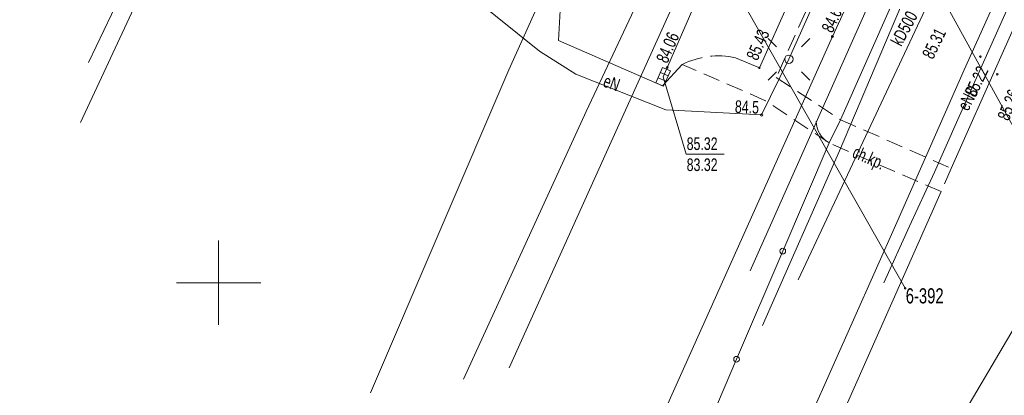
# Model space of a CAD drawing. Header units: metres. Extents: x -1013 to 1493500, y -5789517 to 1032.
# Tile 22 of 66: x -14 to 45, y -92 to -70. Entities that reach past the tile are written whole.
import ezdxf
from ezdxf.xclip import XClip

# ---------------------------------------------------------------- set-up
doc = ezdxf.new("R2010")
doc.units = ezdxf.units.M
doc.header["$MEASUREMENT"] = 0
doc.header["$XCLIPFRAME"] = 0
doc.linetypes.add('2_KTCR02', pattern=[1.5, 1, -0.5])
doc.linetypes.add('2_KTJZ01', pattern=[2, 1.5, -0.5])
doc.layers.add('700-L Mapa 1_100 dwg', color=7, linetype='Continuous')
doc.layers.add('711-L Wymiary opisy', color=7, linetype='Continuous')
for name, color, linetype, lineweight in [('703-L Płaszczyzny podejścia 2D3', 152, 'Continuous', 30), ('711-L Wymiary opisy1', 7, 'Continuous', 13), ('ex_02_DXF_MZ_500_4_Dzialki7', 9, 'Continuous', 18), ('ex_02_DXF_MZ_500_4_K1_BDOT_T_87', 9, 'Continuous', 18), ('ex_02_DXF_MZ_500_4_KTCR_E_T_17', 9, 'Continuous', 18), ('ex_02_DXF_MZ_500_4_KTCR_L_17', 9, 'Continuous', 18), ('ex_02_DXF_MZ_500_4_KTJZ_L_07', 9, 'Continuous', 18), ('ex_02_DXF_MZ_500_4_KTKR_D_L_07', 9, 'Continuous', 18), ('ex_02_DXF_MZ_500_4_KTKR_L_07', 9, 'Continuous', 18), ('ex_02_DXF_MZ_500_4_KTOK_L_47', 9, 'Continuous', 18), ('ex_02_DXF_MZ_500_4_Numery_punktow7', 9, 'Continuous', 18), ('ex_02_DXF_MZ_500_4_Podzial_sekcyjny_krzyze7', 9, 'Continuous', 18), ('ex_02_DXF_MZ_500_4_Punkty7', 9, 'Continuous', 18), ('ex_02_DXF_MZ_500_4_RTPW_T_17', 9, 'Continuous', 18), ('ex_02_DXF_MZ_500_4_SUPC_D_L_1200', 9, 'Continuous', 18), ('ex_02_DXF_MZ_500_4_SUPE_D_L_31', 9, 'Continuous', 18), ('ex_02_DXF_MZ_500_4_SUPE_E_T_31', 9, 'Continuous', 18), ('ex_02_DXF_MZ_500_4_SUPE_L_31', 9, 'Continuous', 18), ('ex_02_DXF_MZ_500_4_SUPG_L_252', 9, 'Continuous', 18), ('ex_02_DXF_MZ_500_4_SUPK_D_L_434', 9, 'Continuous', 18), ('ex_02_DXF_MZ_500_4_SUPK_E_T_434', 9, 'Continuous', 18), ('ex_02_DXF_MZ_500_4_SUPK_L_034', 9, 'Continuous', 18), ('ex_02_DXF_MZ_500_4_SUPT_D_L_030', 9, 'Continuous', 18), ('ex_02_DXF_MZ_500_4_SUPT_L_030', 9, 'Continuous', 18), ('ex_02_DXF_MZ_500_4_SUPW_D_L_05', 9, 'Continuous', 18), ('ex_02_DXF_MZ_500_4_SUSM_T_07', 9, 'Continuous', 18), ('ex_02_DXF_MZ_500_4_SUSM_T_37', 9, 'Continuous', 18), ('ex_02_DXF_MZ_500_4_SUTE_T_01', 9, 'Continuous', 18), ('ex_02_DXF_MZ_500_4_SUTK_T_034', 9, 'Continuous', 18), ('ex_02_DXF_MZ_500_4_SUTT_T_030', 9, 'Continuous', 18), ('ex_02_DXF_MZ_500_4_SUUK_T_07', 9, 'Continuous', 18)]:
    doc.layers.add(name, color=color, linetype=linetype, lineweight=lineweight)
doc.layers.get('700-L Mapa 1_100 dwg').off()
doc.styles.add('STYL_AUTOMATYCZNY_2', font='Arial.ttf')
doc.styles.add('STYL_AUTOMATYCZNY_4', font='Arial.ttf', dxfattribs={"width": 0.7})
doc.dimstyles.new('STYL_AUTOMATYCZNY__3', dxfattribs={"dimtxt": 0.25, "dimasz": 0.183575, "dimexe": 0.18, "dimexo": 0.04, "dimgap": 0, "dimtad": 1, "dimzin": 0, "dimdsep": 46, "dimtxsty": 'STYL_AUTOMATYCZNY_2', "dimblk": 'ARROWHEAD_8', "dimblk1": 'ARROWHEAD_8', "dimblk2": 'ARROWHEAD_8', "dimcen": 0.09, "dimclrd": 7, "dimclre": 7, "dimclrt": 7, "dimazin": 0, "dimtfac": 1, "dimtdec": 4, "dimtmove": 2, "dimatfit": 3, "dimfxl": 1, "dimtolj": 1, "dimtzin": 0, "dimarcsym": 0})

# ---------------------------------------------------------------- blocks, each defined once
blk = doc.blocks.new('*D62')
at = {"layer": '711-L Wymiary opisy1', "color": 7, "linetype": 'Continuous', "lineweight": 13, "transparency": 16777216}
for p, q in [((31.701, 9.209), (31.582, 9.143)), ((31.701, 9.209), (31.767, 9.09)), ((31.387, 8.33), (31.337, 8.457)), ((31.387, 8.33), (31.514, 8.38))]:
    blk.add_line(p, q, dxfattribs=at)
blk.add_arc((25.649, 10.872), 6.276, 336.10081, 344.63157, dxfattribs=at)
at = {"layer": '711-L Wymiary opisy1', "color": 7, "lineweight": 13, "transparency": 16777216, "insert": (31.654, 8.581), "char_height": 0.25, "attachment_point": 7, "rotation": 336.10081, "style": 'STYL_AUTOMATYCZNY_2'}
blk.add_mtext('\\A1;{\\pql;\\fArial|b0|i0|c238|p0;\\W1.000000;8,53°/15%}', dxfattribs=at)
blk = doc.blocks.new('ARROWHEAD_8')
at = {"color": 0, "linetype": 'Continuous', "lineweight": 0}
blk.add_line((0, 0), (-1, 0), dxfattribs=at)
at = {"color": 0, "linetype": 'Continuous', "lineweight": 0, "flags": 128}
blk.add_lwpolyline([(-0.525, 0.525), (0, 0), (-0.525, -0.525)], dxfattribs=at)
blk = doc.blocks.new('*D63')
at = {"layer": '711-L Wymiary opisy1', "color": 7, "linetype": 'Continuous', "lineweight": 13, "transparency": 16777216}
for p, q in [((18.152, -22.228), (18.025, -22.277)), ((18.152, -22.228), (18.201, -22.356)), ((17.692, -23.088), (17.661, -22.955)), ((17.692, -23.088), (17.825, -23.057))]:
    blk.add_line(p, q, dxfattribs=at)
blk.add_arc((12.159, -19.572), 6.556, 327.57004, 336.10081, dxfattribs=at)
at = {"layer": '711-L Wymiary opisy1', "color": 7, "lineweight": 13, "transparency": 16777216, "insert": (18.03, -22.8), "char_height": 0.25, "attachment_point": 7, "rotation": 336.10081, "style": 'STYL_AUTOMATYCZNY_2'}
blk.add_mtext('\\A1;{\\pql;\\fArial|b0|i0|c238|p0;\\W1.000000;8,53°/15%}', dxfattribs=at)
blk = doc.blocks.new('Rysunek_1_4', base_point=(-51.91, -72.413))
at = {"layer": 'ex_02_DXF_MZ_500_4_Dzialki7', "color": 9, "linetype": 'Continuous', "lineweight": 18}
for p, q in [((35.51, -58.297), (48.96, -82.797)), ((26.51, -63.887), (38.85, -85.657))]:
    blk.add_line(p, q, dxfattribs=at)
at = {"layer": 'ex_02_DXF_MZ_500_4_K1_BDOT_T_87', "color": 9, "linetype": 'Continuous', "lineweight": 18}
blk.add_arc((35.073, -75.724), 1.5, 180.30862, 240.30907, dxfattribs=at)
at = {"layer": 'ex_02_DXF_MZ_500_4_KTCR_L_17', "color": 9, "linetype": '2_KTCR02', "lineweight": 18}
for p, q in [((37.8, -58.287), (31.2, -73.137)), ((30.56, -74.517), (25.62, -72.367)), ((31.2, -73.137), (35.01, -75.647)), ((34.33, -77.027), (30.56, -74.517)), ((35.01, -75.647), (41.59, -78.537)), ((40.98, -79.917), (34.33, -77.027)), ((41.59, -78.537), (40.98, -79.917))]:
    blk.add_line(p, q, dxfattribs=at)
at = {"layer": 'ex_02_DXF_MZ_500_4_KTJZ_L_07', "color": 9, "linetype": '2_KTJZ01', "lineweight": 18}
blk.add_arc((27.762, -76.608), 4.751, 77.63017, 116.79835, dxfattribs=at)
at = {"layer": 'ex_02_DXF_MZ_500_4_KTKR_D_L_07', "color": 9, "linetype": 'Continuous', "lineweight": 18}
for p, q in [((-10.111, -75.81), (-0.91, -56.047)), ((51.516, -56.175), (44.605, -71.725)), ((44.605, -71.725), (41.59, -78.537)), ((40.98, -79.917), (34.15, -95.331)), ((39.673, -97.572), (46.92, -85.287))]:
    blk.add_line(p, q, dxfattribs=at)
at = {"layer": 'ex_02_DXF_MZ_500_4_KTKR_L_07', "color": 9, "linetype": 'Continuous', "lineweight": 18}
for p, q in [((30.2, -72.567), (36.7, -57.897)), ((18.27, -70.937), (18.37, -69.157)), ((24.45, -73.637), (18.27, -70.937)), ((25.62, -72.367), (24.45, -73.637)), ((28.78, -71.967), (30.2, -72.567))]:
    blk.add_line(p, q, dxfattribs=at)
at = {"layer": 'ex_02_DXF_MZ_500_4_KTOK_L_47', "color": 9, "linetype": 'Continuous', "lineweight": 18}
for p, q in [((35.01, -75.647), (38.056, -68.793)), ((34.33, -77.027), (35.01, -75.647)), ((31.584, -83.449), (34.33, -77.027)), ((28.839, -89.871), (31.584, -83.449)), ((26.093, -96.293), (28.839, -89.871))]:
    blk.add_line(p, q, dxfattribs=at)
for centre in [(31.584, -83.449), (28.839, -89.871)]:
    blk.add_circle(centre, 0.17, dxfattribs=at)
at = {"layer": 'ex_02_DXF_MZ_500_4_Podzial_sekcyjny_krzyze7', "color": 9, "linetype": 'Continuous', "lineweight": 18}
for p, q in [((-1.91, -87.827), (-1.91, -82.827)), ((-4.41, -85.327), (0.59, -85.327))]:
    blk.add_line(p, q, dxfattribs=at)
at = {"layer": 'ex_02_DXF_MZ_500_4_Punkty7', "color": 9, "linetype": 'Continuous', "lineweight": 18}
blk.add_circle((38.85, -85.657), 0.045, dxfattribs=at)
at = {"layer": 'ex_02_DXF_MZ_500_4_RTPW_T_17', "color": 9, "linetype": 'Continuous', "lineweight": 18}
for centre in [(43.317, -71.898), (30.2, -72.567), (44.32, -72.949)]:
    blk.add_circle(centre, 0.045, dxfattribs=at)
at = {"layer": 'ex_02_DXF_MZ_500_4_SUPC_D_L_1200', "color": 9, "linetype": 'Continuous', "lineweight": 18}
for p, q in [((26.304, -61.566), (19.911, -75.161)), ((21.401, -76.963), (26.834, -64.94)), ((19.911, -75.161), (12.632, -91.063)), ((15.336, -90.377), (21.401, -76.963))]:
    blk.add_line(p, q, dxfattribs=at)
at = {"layer": 'ex_02_DXF_MZ_500_4_SUPE_D_L_31', "color": 9, "linetype": 'Continuous', "lineweight": 18}
for p, q in [((42.361, -72.691), (46.457, -63.521)), ((41.972, -75.644), (45.753, -67.186)), ((38.364, -81.75), (42.361, -72.691)), ((40.594, -78.754), (41.972, -75.644)), ((39.106, -81.975), (40.594, -78.754)), ((33.107, -93.548), (38.364, -81.75)), ((37.58, -85.336), (39.106, -81.975))]:
    blk.add_line(p, q, dxfattribs=at)
at = {"layer": 'ex_02_DXF_MZ_500_4_SUPE_L_31', "color": 9, "linetype": 'Continuous', "lineweight": 18}
for p, q in [((31.95, -72.057), (38.07, -58.277)), ((11.21, -66.797), (17.14, -71.577)), ((17.14, -71.577), (19.3, -72.937)), ((30.33, -75.367), (31.95, -72.057)), ((19.3, -72.937), (24.64, -75.067)), ((24.64, -75.067), (30.33, -75.367))]:
    blk.add_line(p, q, dxfattribs=at)
at = {"layer": 'ex_02_DXF_MZ_500_4_SUPG_L_252', "color": 9, "linetype": 'Continuous', "lineweight": 18}
blk.add_line((29.65, -84.627), (45.39, -49.197), dxfattribs=at)
at = {"layer": 'ex_02_DXF_MZ_500_4_SUPK_D_L_434', "color": 9, "linetype": 'Continuous', "lineweight": 18}
for p, q in [((-5.714, -63.978), (-9.636, -72.256)), ((42.371, -64.13), (32.498, -85.161))]:
    blk.add_line(p, q, dxfattribs=at)
at = {"layer": 'ex_02_DXF_MZ_500_4_SUPK_L_034', "color": 9, "linetype": 'Continuous', "lineweight": 18}
blk.add_line((24.48, -73.097), (37.14, -44.047), dxfattribs=at)
at = {"layer": 'ex_02_DXF_MZ_500_4_SUPT_D_L_030', "color": 9, "linetype": 'Continuous', "lineweight": 18}
for p, q in [((34.954, -77.493), (38.634, -68.827)), ((30.387, -87.876), (34.954, -77.493))]:
    blk.add_line(p, q, dxfattribs=at)
at = {"layer": 'ex_02_DXF_MZ_500_4_SUPT_L_030', "color": 9, "linetype": 'Continuous', "lineweight": 18}
for p in [(43.35, -51.557), (24.21, -93.737)]:
    blk.add_line(p, (34.53, -70.707), dxfattribs=at)
at = {"layer": 'ex_02_DXF_MZ_500_4_SUPW_D_L_05', "color": 9, "linetype": 'Continuous', "lineweight": 18}
for p, q in [((15.319, -72.681), (19.73, -62.879)), ((7.113, -91.86), (15.319, -72.681))]:
    blk.add_line(p, q, dxfattribs=at)
at = {"layer": 'ex_02_DXF_MZ_500_4_SUSM_T_07', "color": 9, "linetype": 'Continuous', "lineweight": 18}
for p, q in [((31.208, -71.315), (30.713, -70.82)), ((32.693, -71.315), (33.188, -70.82)), ((31.208, -72.8), (30.713, -73.295)), ((32.693, -72.8), (33.188, -73.295))]:
    blk.add_line(p, q, dxfattribs=at)
at = {"layer": 'ex_02_DXF_MZ_500_4_SUSM_T_37', "color": 9, "linetype": 'Continuous', "lineweight": 18}
blk.add_circle((31.95, -72.057), 0.25, dxfattribs=at)
at = {"layer": 'ex_02_DXF_MZ_500_4_SUTE_T_01', "color": 9, "linetype": 'Continuous', "lineweight": 18}
blk.add_circle((30.33, -75.367), 0.0625, dxfattribs=at)
at = {"layer": 'ex_02_DXF_MZ_500_4_SUTK_T_034', "color": 9, "linetype": 'Continuous', "lineweight": 18}
for p, q in [((24.48, -73.097), (25.849, -77.696)), ((25.849, -77.696), (28.102, -77.696))]:
    blk.add_line(p, q, dxfattribs=at)
blk.add_circle((24.719, -72.55), 0.0625, dxfattribs=at)
at = {"layer": 'ex_02_DXF_MZ_500_4_SUTT_T_030', "color": 9, "linetype": 'Continuous', "lineweight": 18}
blk.add_circle((34.53, -70.707), 0.0625, dxfattribs=at)
at = {"layer": 'ex_02_DXF_MZ_500_4_SUUK_T_07', "color": 9, "linetype": 'Continuous', "lineweight": 18}
for p, q in [((24.05, -73.454), (24.452, -72.539)), ((24.322, -72.836), (24.78, -73.037)), ((24.452, -72.539), (24.91, -72.74)), ((24.91, -72.74), (24.508, -73.655)), ((24.508, -73.655), (24.05, -73.454)), ((24.181, -73.157), (24.639, -73.358))]:
    blk.add_line(p, q, dxfattribs=at)
at = {"layer": 'ex_02_DXF_MZ_500_4_KTCR_E_T_17', "color": 9, "linetype": 'Continuous', "lineweight": 18, "insert": (35.756, -77.607), "char_height": 0.75, "attachment_point": 4, "rotation": 336.12934, "style": 'STYL_AUTOMATYCZNY_4'}
blk.add_mtext('\\A1;{\\pql;\\fArial|b0|i0|c238|p0;\\W0.700000;ch.kp.}', dxfattribs=at)
at = {"layer": 'ex_02_DXF_MZ_500_4_Numery_punktow7', "color": 9, "linetype": 'Continuous', "lineweight": 18, "insert": (38.883, -85.657), "char_height": 0.9, "attachment_point": 1, "style": 'STYL_AUTOMATYCZNY_4'}
blk.add_mtext('\\A1;{\\pql;\\fArial|b0|i0|c238|p0;\\W0.700000;6-392}', dxfattribs=at)
at = {"layer": 'ex_02_DXF_MZ_500_4_RTPW_T_17', "color": 9, "linetype": 'Continuous', "lineweight": 18, "char_height": 0.75, "style": 'STYL_AUTOMATYCZNY_4'}
for s, insert, attachment_point, rotation in [('\\A1;{\\pql;\\fArial|b0|i0|c238|p0;\\W0.700000;85.43}', (30.088, -72.188), 7, 66.2505), ('\\A1;{\\pql;\\fArial|b0|i0|c238|p0;\\W0.700000;85.31}', (40.507, -72.111), 7, 63.83811), ('\\A1;{\\pql;\\fArial|b0|i0|c238|p0;\\W0.700000;85.22}', (42.352, -74.043), 1, 64.58213), ('\\A1;{\\pql;\\fArial|b0|i0|c238|p0;\\W0.700000;85.26}', (44.658, -75.622), 4, 68.33519)]:
    blk.add_mtext(s, dxfattribs=dict(at, insert=insert, attachment_point=attachment_point, rotation=rotation))
at = {"layer": 'ex_02_DXF_MZ_500_4_SUPE_E_T_31', "color": 9, "linetype": 'Continuous', "lineweight": 18, "char_height": 0.75, "style": 'STYL_AUTOMATYCZNY_4'}
for s, insert, attachment_point, rotation in [('\\A1;{\\pql;\\fArial|b0|i0|c238|p0;\\W0.700000;eN}', (20.858, -73.668), 7, 340.46335), ('\\A1;{\\pql;\\fArial|b0|i0|c238|p0;\\W0.700000;eND}', (42.256, -75.011), 4, 62.75317)]:
    blk.add_mtext(s, dxfattribs=dict(at, insert=insert, attachment_point=attachment_point, rotation=rotation))
at = {"layer": 'ex_02_DXF_MZ_500_4_SUPK_E_T_434', "color": 9, "linetype": 'Continuous', "lineweight": 18, "insert": (38.626, -71.343), "char_height": 0.75, "attachment_point": 7, "rotation": 61.79271, "style": 'STYL_AUTOMATYCZNY_4'}
blk.add_mtext('\\A1;{\\pql;\\fArial|b0|i0|c238|p0;\\W0.700000;kD500}', dxfattribs=at)
at = {"layer": 'ex_02_DXF_MZ_500_4_SUTE_T_01', "color": 9, "linetype": 'Continuous', "lineweight": 18, "insert": (28.732, -75.25), "char_height": 0.75, "attachment_point": 7, "rotation": 358.06941, "style": 'STYL_AUTOMATYCZNY_4'}
blk.add_mtext('\\A1;{\\pql;\\fArial|b0|i0|c238|p0;\\W0.700000;84.5}', dxfattribs=at)
at = {"layer": 'ex_02_DXF_MZ_500_4_SUTK_T_034', "color": 9, "linetype": 'Continuous', "lineweight": 18, "insert": (24.737, -72.352), "char_height": 0.75, "attachment_point": 7, "rotation": 66.64802, "style": 'STYL_AUTOMATYCZNY_4'}
blk.add_mtext('\\A1;{\\pql;\\fArial|b0|i0|c238|p0;\\W0.700000;84.06}', dxfattribs=at)
at = {"layer": 'ex_02_DXF_MZ_500_4_SUTK_T_034', "color": 9, "linetype": 'Continuous', "lineweight": 18, "char_height": 0.75, "attachment_point": 1, "style": 'STYL_AUTOMATYCZNY_4'}
for s, insert in [('\\A1;{\\pql;\\fArial|b0|i0|c238|p0;\\W0.700000;85.32}', (25.879, -76.696)), ('\\A1;{\\pql;\\fArial|b0|i0|c238|p0;\\W0.700000;83.32}', (25.879, -77.946))]:
    blk.add_mtext(s, dxfattribs=dict(at, insert=insert))
at = {"layer": 'ex_02_DXF_MZ_500_4_SUTT_T_030', "color": 9, "linetype": 'Continuous', "lineweight": 18, "insert": (34.546, -70.546), "char_height": 0.75, "attachment_point": 7, "rotation": 65.59603, "style": 'STYL_AUTOMATYCZNY_4'}
blk.add_mtext('\\A1;{\\pql;\\fArial|b0|i0|c238|p0;\\W0.700000;84.64}', dxfattribs=at)

msp = doc.modelspace()

# ---------------------------------------------------------------- linework, layer by layer
at = {"layer": '703-L Płaszczyzny podejścia 2D3', "color": 152, "linetype": 'Continuous', "lineweight": 30}
msp.add_circle((8.2273, 10.355), 1021.6593, dxfattribs=at)

# ---------------------------------------------------------------- block references
at = {"layer": '700-L Mapa 1_100 dwg', "color": 52, "linetype": 'Continuous', "lineweight": 25}
ref = msp.add_blockref('Rysunek_1_4', (-51.9097, -72.4133), dxfattribs=at)
XClip(ref).set_block_clipping_path([(-454.4097296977, -337.82710067), (350.5902703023, 193.0005136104)])

# ---------------------------------------------------------------- dimensions: what is measured, and where the dimension line sits
at = {"layer": '711-L Wymiary opisy', "color": 7, "linetype": 'Continuous', "lineweight": 13}
for base, center, p1, p2, picture, middle in [((31.5604, 8.7637), (25.6493, 10.8724), (84.1511, -5.2069), (381.2963, -146.7226), '*D62', (32.4306, 8.3736)), ((17.9382, -22.6668), (12.1585, -19.5724), (367.8056, -177.1675), (63.368, -52.1085), '*D63', (18.8064, -23.007))]:
    dim = msp.add_angular_dim_3p(base=base, center=center, p1=p1, p2=p2, text='8,53°/15%', dimstyle='STYL_AUTOMATYCZNY__3', dxfattribs=at)
    dim.commit()
    dim.dimension.update_dxf_attribs({"geometry": picture, "text_midpoint": middle, "dimtype": 165, "text_rotation": 336.100809})

doc.saveas('drawing.dxf')
